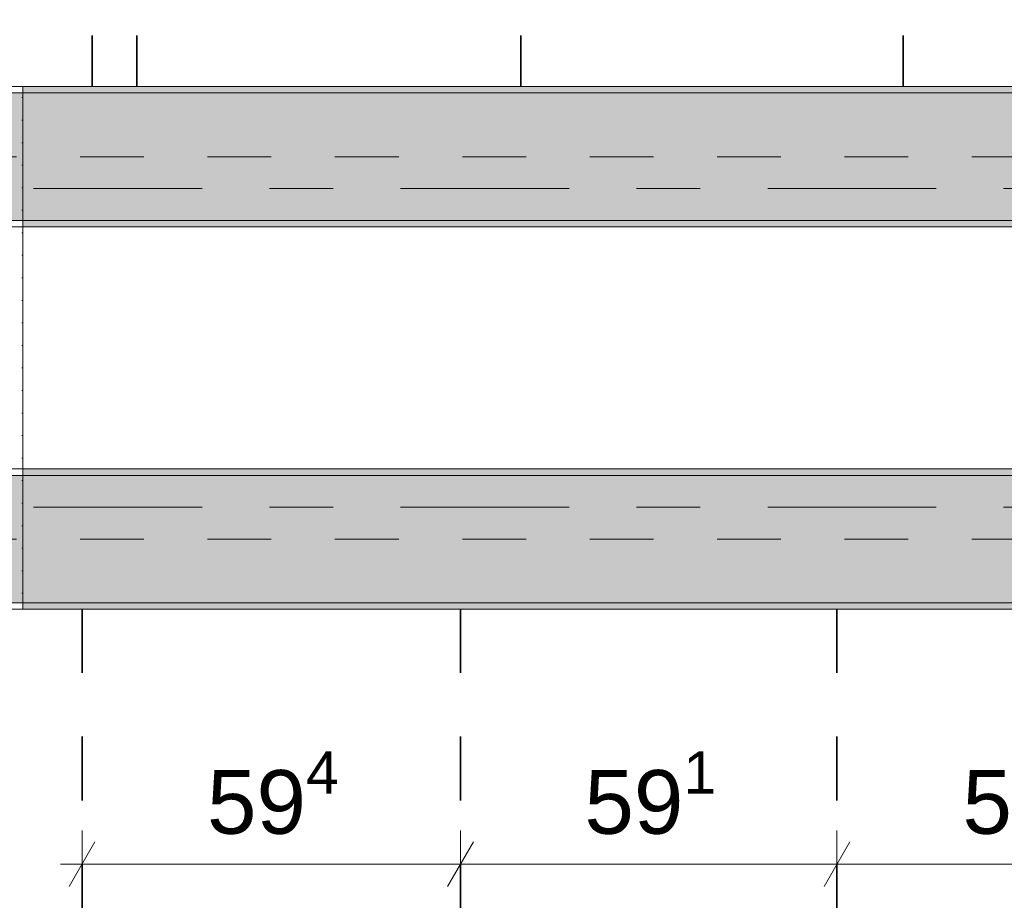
# Model space of a CAD drawing. Header units: metres. Extents: x -3.6 to 84.5, y -11 to 16.8.
# Tile 13 of 124: x 0.7 to 2.2, y 4.7 to 6.1. Entities that reach past the tile are written whole.
import ezdxf

# ---------------------------------------------------------------- set-up
doc = ezdxf.new("R2010")
doc.units = ezdxf.units.M
doc.header["$MEASUREMENT"] = 0
doc.linetypes.add('Achse', pattern=[0.2, 0.1, -0.05, 0, -0.05])
doc.linetypes.add('Strichlinie doppelt', pattern=[0.546806, 0.264583, -0.105833, 0.070556, -0.105833])
for name, color, linetype in [('155 - Bemaßung_ Beschriftung.Ausbau - Deckenelemente', 7, 'Continuous'), ('451 - Universal.Achsen Raster', 7, 'Continuous'), ('607 - Struktur.Stütze', 7, 'Continuous'), ('608 - Struktur.Träger', 7, 'Continuous')]:
    doc.layers.add(name, color=color, linetype=linetype)
doc.styles.add('ERSTELLTER_STIL_2', font='txt')
doc.dimstyles.new('ERSTELLTER_STIL__1', dxfattribs={"dimtxt": 0.1, "dimasz": 0.0532, "dimexe": 0.18, "dimexo": 0.0625, "dimgap": 0, "dimtad": 1, "dimtih": 1, "dimtoh": 1, "dimzin": 0, "dimdsep": 46, "dimtxsty": 'ERSTELLTER_STIL_2', "dimblk": 'ARROWHEAD_2', "dimblk1": 'ARROWHEAD_2', "dimblk2": 'ARROWHEAD_2', "dimcen": 0.09, "dimse1": 1, "dimse2": 1, "dimclrd": 7, "dimclre": 7, "dimclrt": 7, "dimazin": 0, "dimtfac": 1, "dimtdec": 4, "dimtmove": 0, "dimatfit": 3, "dimfxl": 1, "dimtolj": 1, "dimtzin": 0, "dimarcsym": 0})
pattern_1 = [(45, (0, 0), (-0.01767767, 0.01767767), [0, -0.025])]
pattern_2 = [(45, (0, 0), (-0.08485281, 0.08485281), []), (45, (-0.04243, 0.04243), (-0.08485281, 0.08485281), [0.09, -0.03])]

# ---------------------------------------------------------------- blocks, each defined once
blk = doc.blocks.new('*D225')
at = {"layer": '155 - Bemaßung_ Beschriftung.Ausbau - Deckenelemente', "color": 7, "linetype": 'Continuous', "lineweight": 5}
for p, q in [((0.799, 6.9975), (0.799, 7.1025)), ((0.869, 6.9975), (0.869, 7.1025)), ((0.8192, 7.085), (0.7788, 7.015)), ((0.8892, 7.085), (0.8488, 7.015)), ((0.7648, 7.05), (0.799, 7.05)), ((0.799, 7.05), (0.869, 7.05))]:
    blk.add_line(p, q, dxfattribs=at)
at = {"layer": '155 - Bemaßung_ Beschriftung.Ausbau - Deckenelemente', "color": 7, "lineweight": 5, "insert": (0.7029, 7.07), "char_height": 0.1, "attachment_point": 7, "style": 'ERSTELLTER_STIL_2'}
blk.add_mtext('\\A1;{\\pql;\\fArial|b0|i0|c0|p38;7}', dxfattribs=at)
blk = doc.blocks.new('ARROWHEAD_2')
at = {"color": 0, "linetype": 'Continuous', "lineweight": 0}
for p, q in [((-0.378, -0.655), (0.378, 0.655)), ((0, 0), (-1, 0))]:
    blk.add_line(p, q, dxfattribs=at)
blk = doc.blocks.new('*D226')
at = {"layer": '155 - Bemaßung_ Beschriftung.Ausbau - Deckenelemente', "color": 7, "linetype": 'Continuous', "lineweight": 5}
for p, q in [((0.869, 6.9975), (0.869, 7.1025)), ((1.472, 6.9975), (1.472, 7.1025)), ((0.8892, 7.085), (0.8488, 7.015)), ((1.4922, 7.085), (1.4518, 7.015)), ((0.869, 7.05), (1.472, 7.05))]:
    blk.add_line(p, q, dxfattribs=at)
at = {"layer": '155 - Bemaßung_ Beschriftung.Ausbau - Deckenelemente', "color": 7, "lineweight": 5, "insert": (1.0696, 7.0683), "char_height": 0.1, "attachment_point": 7, "style": 'ERSTELLTER_STIL_2'}
blk.add_mtext('\\A1;{\\pql;\\fArial|b0|i0|c0|p38;60\\fArial|b0|i0|c0|p38;\\A1{\\H.66x;\\S3^  ;}}', dxfattribs=at)
blk = doc.blocks.new('*D227')
at = {"layer": '155 - Bemaßung_ Beschriftung.Ausbau - Deckenelemente', "color": 7, "linetype": 'Continuous', "lineweight": 5}
for p, q in [((1.472, 6.9975), (1.472, 7.1025)), ((2.072, 6.9975), (2.072, 7.1025)), ((1.4922, 7.085), (1.4518, 7.015)), ((2.0922, 7.085), (2.0518, 7.015)), ((1.472, 7.05), (2.072, 7.05))]:
    blk.add_line(p, q, dxfattribs=at)
at = {"layer": '155 - Bemaßung_ Beschriftung.Ausbau - Deckenelemente', "color": 7, "lineweight": 5, "insert": (1.6961, 7.07), "char_height": 0.1, "attachment_point": 7, "style": 'ERSTELLTER_STIL_2'}
blk.add_mtext('\\A1;{\\pql;\\fArial|b0|i0|c0|p38;60}', dxfattribs=at)
blk = doc.blocks.new('*D228')
at = {"layer": '155 - Bemaßung_ Beschriftung.Ausbau - Deckenelemente', "color": 7, "linetype": 'Continuous', "lineweight": 5}
for p, q in [((2.072, 6.9975), (2.072, 7.1025)), ((2.667, 6.9975), (2.667, 7.1025)), ((2.0922, 7.085), (2.0518, 7.015)), ((2.6872, 7.085), (2.6468, 7.015)), ((2.072, 7.05), (2.667, 7.05))]:
    blk.add_line(p, q, dxfattribs=at)
at = {"layer": '155 - Bemaßung_ Beschriftung.Ausbau - Deckenelemente', "color": 7, "lineweight": 5, "insert": (2.2686, 7.0683), "char_height": 0.1, "attachment_point": 7, "style": 'ERSTELLTER_STIL_2'}
blk.add_mtext('\\A1;{\\pql;\\fArial|b0|i0|c0|p38;59\\fArial|b0|i0|c0|p38;\\A1{\\H.66x;\\S5^  ;}}', dxfattribs=at)
blk = doc.blocks.new('*D238')
at = {"layer": '155 - Bemaßung_ Beschriftung.Ausbau - Deckenelemente', "color": 7, "linetype": 'Continuous', "lineweight": 5}
for p, q in [((0.783, 4.7375), (0.783, 4.8425)), ((1.377, 4.7375), (1.377, 4.8425)), ((0.8032, 4.825), (0.7628, 4.755)), ((1.3972, 4.825), (1.3568, 4.755)), ((0.7488, 4.79), (0.783, 4.79)), ((0.783, 4.79), (1.377, 4.79))]:
    blk.add_line(p, q, dxfattribs=at)
at = {"layer": '155 - Bemaßung_ Beschriftung.Ausbau - Deckenelemente', "color": 7, "lineweight": 5, "insert": (0.9791, 4.8083), "char_height": 0.1, "attachment_point": 7, "style": 'ERSTELLTER_STIL_2'}
blk.add_mtext('\\A1;{\\pql;\\fArial|b0|i0|c0|p38;59\\fArial|b0|i0|c0|p38;\\A1{\\H.66x;\\S4^  ;}}', dxfattribs=at)
blk = doc.blocks.new('*D239')
at = {"layer": '155 - Bemaßung_ Beschriftung.Ausbau - Deckenelemente', "color": 7, "linetype": 'Continuous', "lineweight": 5}
for p, q in [((1.377, 4.7375), (1.377, 4.8425)), ((1.968, 4.7375), (1.968, 4.8425)), ((1.3972, 4.825), (1.3568, 4.755)), ((1.9882, 4.825), (1.9478, 4.755)), ((1.377, 4.79), (1.968, 4.79))]:
    blk.add_line(p, q, dxfattribs=at)
at = {"layer": '155 - Bemaßung_ Beschriftung.Ausbau - Deckenelemente', "color": 7, "lineweight": 5, "insert": (1.5716, 4.8083), "char_height": 0.1, "attachment_point": 7, "style": 'ERSTELLTER_STIL_2'}
blk.add_mtext('\\A1;{\\pql;\\fArial|b0|i0|c0|p38;59\\fArial|b0|i0|c0|p38;\\A1{\\H.66x;\\S1^  ;}}', dxfattribs=at)
blk = doc.blocks.new('*D240')
at = {"layer": '155 - Bemaßung_ Beschriftung.Ausbau - Deckenelemente', "color": 7, "linetype": 'Continuous', "lineweight": 5}
for p, q in [((1.968, 4.7375), (1.968, 4.8425)), ((2.564, 4.7375), (2.564, 4.8425)), ((1.9882, 4.825), (1.9478, 4.755)), ((2.5842, 4.825), (2.5438, 4.755)), ((1.968, 4.79), (2.564, 4.79))]:
    blk.add_line(p, q, dxfattribs=at)
at = {"layer": '155 - Bemaßung_ Beschriftung.Ausbau - Deckenelemente', "color": 7, "lineweight": 5, "insert": (2.1651, 4.8083), "char_height": 0.1, "attachment_point": 7, "style": 'ERSTELLTER_STIL_2'}
blk.add_mtext('\\A1;{\\pql;\\fArial|b0|i0|c0|p38;59\\fArial|b0|i0|c0|p38;\\A1{\\H.66x;\\S6^  ;}}', dxfattribs=at)

msp = doc.modelspace()

# ---------------------------------------------------------------- hatches: boundary and pattern name
at = {"layer": '607 - Struktur.Stütze', "linetype": 'Continuous', "lineweight": 0, "true_color": 0x000000}
h = msp.add_hatch(dxfattribs=at)
h.set_pattern_fill('Gips_0001', color=18, style=0, pattern_type=2)
h.set_pattern_definition(pattern_1)
h.paths.add_polyline_path([(0.68, 5.2), (0.38, 5.2), (0.38, 5.19), (0.69, 5.19), (0.69, 6.01), (0.38, 6.01), (0.38, 6), (0.68, 6)])
at = {"layer": '608 - Struktur.Träger', "linetype": 'Continuous', "lineweight": 0, "true_color": 0x000000}
h = msp.add_hatch(dxfattribs=at)
h.set_pattern_fill('Beton__Stahlbeton_0001', color=18, style=0, pattern_type=2)
h.set_pattern_definition(pattern_2)
h.paths.add_polyline_path([(0.69, 6), (0.38, 6), (0.38, 5.8), (0.69, 5.8), (7.57, 5.8), (7.89, 5.8), (11.17, 5.8), (11.49, 5.8), (18.37, 5.8), (18.69, 5.8), (22.06, 5.8), (22.19, 5.8), (25.57, 5.8), (25.89, 5.8), (32.77, 5.8), (33.09, 5.8), (36.465, 5.8), (36.605, 5.8), (39.97, 5.8), (40.29, 5.8), (47.17, 5.8), (47.49, 5.8), (50.85, 5.8), (51.02, 5.8), (54.37, 5.8), (54.69, 5.8), (58.07, 5.8), (58.205, 5.8), (61.57, 5.8), (61.88, 5.8), (61.88, 6), (61.57, 6), (54.69, 6), (54.37, 6), (50.9625, 6), (50.8975, 6), (47.49, 6), (47.17, 6), (40.29, 6), (39.97, 6), (33.09, 6), (25.57, 6), (18.69, 6), (18.37, 6), (14.945, 6), (14.88, 6), (11.49, 6), (11.17, 6), (7.89, 6), (7.57, 6)])
h = msp.add_hatch(dxfattribs=at)
h.set_pattern_fill('Gips_0001', color=18, style=0, pattern_type=2)
h.set_pattern_definition(pattern_1)
h.paths.add_polyline_path([(0.69, 6.01), (0.69, 6), (7.57, 6), (7.57, 6.01)])
h = msp.add_hatch(dxfattribs=at)
h.set_pattern_fill('Gips_0001', color=18, style=0, pattern_type=2)
h.set_pattern_definition(pattern_1)
h.paths.add_polyline_path([(0.69, 5.8), (0.69, 5.79), (7.57, 5.79), (7.57, 5.8)])
h = msp.add_hatch(dxfattribs=at)
h.set_pattern_fill('Beton__Stahlbeton_0001', color=18, style=0, pattern_type=2)
h.set_pattern_definition(pattern_2)
h.paths.add_polyline_path([(0.69, 5.4), (0.38, 5.4), (0.38, 5.2), (0.69, 5.2), (7.57, 5.2), (7.89, 5.2), (11.17, 5.2), (11.49, 5.2), (14.5051, 5.2), (14.5051, 5.4), (11.49, 5.4), (11.17, 5.4), (7.89, 5.4), (7.57, 5.4)])
h = msp.add_hatch(dxfattribs=at)
h.set_pattern_fill('Gips_0001', color=18, style=0, pattern_type=2)
h.set_pattern_definition(pattern_1)
h.paths.add_polyline_path([(0.69, 5.41), (0.69, 5.4), (7.57, 5.4), (7.57, 5.41)])
h = msp.add_hatch(dxfattribs=at)
h.set_pattern_fill('Gips_0001', color=18, style=0, pattern_type=2)
h.set_pattern_definition(pattern_1)
h.paths.add_polyline_path([(0.69, 5.2), (0.69, 5.19), (7.57, 5.19), (7.57, 5.2)])

# ---------------------------------------------------------------- linework, layer by layer
at = {"layer": '155 - Bemaßung_ Beschriftung.Ausbau - Deckenelemente', "color": 7, "linetype": 'Achse', "lineweight": 35}
for p, q in [((0.799, 8.09), (0.799, 6.01)), ((0.869, 8.09), (0.869, 6.01)), ((1.472, 8.09), (1.472, 6.01)), ((2.072, 8.09), (2.072, 6.01)), ((0.783, 5.19), (0.783, 0.71)), ((1.377, 5.19), (1.377, 0.71)), ((1.968, 5.19), (1.968, 0.71))]:
    msp.add_line(p, q, dxfattribs=at)
at = {"layer": '451 - Universal.Achsen Raster', "color": 160, "linetype": 'Strichlinie doppelt', "lineweight": 9, "true_color": 0x3232ff}
for p, q in [((64.935, 5.85), (-3.175, 5.85)), ((64.935, 5.35), (-3.175, 5.35))]:
    msp.add_line(p, q, dxfattribs=at)
at = {"layer": '607 - Struktur.Stütze', "color": 7, "linetype": 'Continuous', "lineweight": 5, "flags": 128}
msp.add_lwpolyline([(0.38, 5.19), (0.69, 5.19), (0.69, 6.01), (0.38, 6.01)], dxfattribs=at)
at = {"layer": '608 - Struktur.Träger', "color": 7, "linetype": 'Continuous', "lineweight": 13}
for p, q in [((0.38, 6.01), (61.88, 6.01)), ((0.69, 6), (0.38, 6)), ((7.57, 6), (0.69, 6)), ((0.38, 5.79), (61.88, 5.79)), ((0.38, 5.41), (14.5051, 5.41)), ((0.69, 5.4), (0.38, 5.4)), ((7.57, 5.4), (0.69, 5.4)), ((0.38, 5.19), (14.5051, 5.19))]:
    msp.add_line(p, q, dxfattribs=at)
at = {"layer": '608 - Struktur.Träger', "color": 7, "linetype": 'Continuous', "lineweight": 5}
for p, q in [((0.69, 6.01), (0.69, 6)), ((7.57, 6.01), (0.69, 6.01)), ((0.69, 5.8), (0.69, 5.79)), ((7.57, 5.79), (0.69, 5.79)), ((0.69, 5.41), (0.69, 5.4)), ((7.57, 5.41), (0.69, 5.41)), ((0.69, 5.2), (0.69, 5.19)), ((7.57, 5.19), (0.69, 5.19))]:
    msp.add_line(p, q, dxfattribs=at)
at = {"layer": '608 - Struktur.Träger', "color": 7, "linetype": 'Achse', "lineweight": 9}
for p, q in [((0.38, 5.9), (61.88, 5.9)), ((0.38, 5.3), (14.5051, 5.3))]:
    msp.add_line(p, q, dxfattribs=at)
at = {"layer": '608 - Struktur.Träger', "color": 7, "linetype": 'Continuous', "lineweight": 13, "flags": 128}
for points in [[(54.69, 5.8), (54.37, 5.8), (51.02, 5.8), (50.85, 5.8), (47.49, 5.8), (47.17, 5.8), (40.29, 5.8), (39.97, 5.8), (36.605, 5.8), (36.465, 5.8), (33.09, 5.8), (32.77, 5.8), (25.89, 5.8), (25.57, 5.8), (22.19, 5.8), (22.06, 5.8), (18.69, 5.8), (18.37, 5.8), (11.49, 5.8), (11.17, 5.8), (7.89, 5.8), (7.57, 5.8), (0.69, 5.8), (0.38, 5.8)], [(14.5051, 5.2), (11.49, 5.2), (11.17, 5.2), (7.89, 5.2), (7.57, 5.2), (0.69, 5.2), (0.38, 5.2)]]:
    msp.add_lwpolyline(points, dxfattribs=at)

# ---------------------------------------------------------------- dimensions: what is measured, and where the dimension line sits
at = {"layer": '155 - Bemaßung_ Beschriftung.Ausbau - Deckenelemente', "color": 7, "linetype": 'Continuous', "lineweight": 5}
for base, p1, p2, picture, middle in [((1.472, 7.05), (0.869, 6.01), (1.472, 6.01), '*D226', (1.2809, 7.12)), ((2.667, 7.0499822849), (2.072, 6.0099822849), (2.667, 6.0099822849), '*D228', (2.4798662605, 7.1199822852)), ((0.869, 7.05), (0.799, 6.01), (0.869, 6.01), '*D225', (0.741, 7.12)), ((2.072, 7.05), (1.472, 6.01), (2.072, 6.01), '*D227', (1.7723, 7.12)), ((1.377, 4.79), (0.783, 5.19), (1.377, 5.19), '*D238', (1.1904, 4.86)), ((1.968, 4.79), (1.377, 5.19), (1.968, 5.19), '*D239', (1.7829, 4.86)), ((2.564, 4.79), (1.968, 5.19), (2.564, 5.19), '*D240', (2.3764, 4.86))]:
    dim = msp.add_linear_dim(base=base, p1=p1, p2=p2, dimstyle='ERSTELLTER_STIL__1', dxfattribs=at)
    dim.commit()
    dim.dimension.update_dxf_attribs({"geometry": picture, "text_midpoint": middle, "dimtype": 160})

doc.saveas('drawing.dxf')
